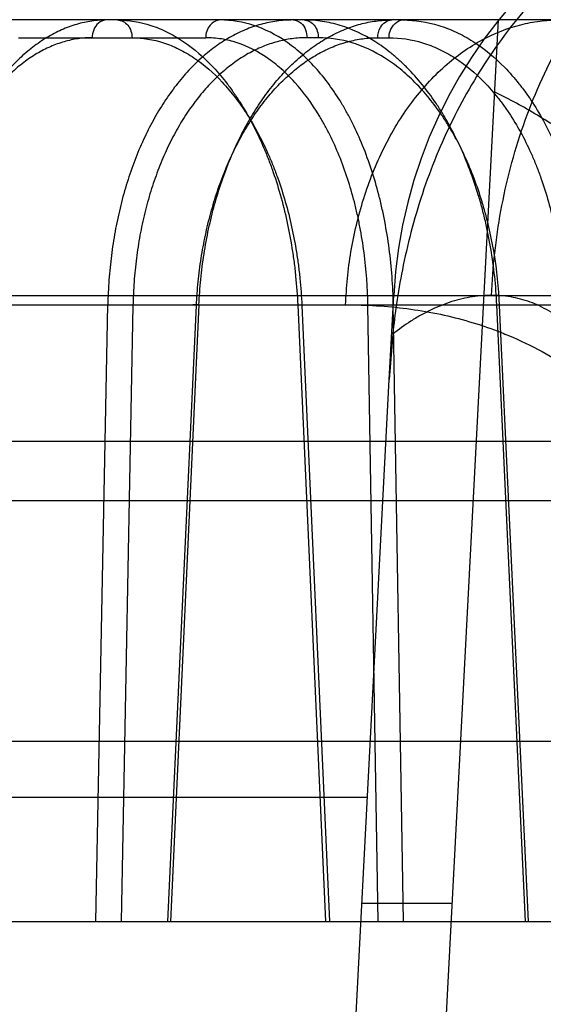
# Model space of a CAD drawing. Header units: millimetres. Extents: x 0 to 297, y 0 to 210.
# Tile 224 of 256: x 58.4069 to 58.4504, y 158.7246 to 158.8065. Entities that reach past the tile are written whole.
import ezdxf

# ---------------------------------------------------------------- set-up
doc = ezdxf.new("R2010")
doc.units = ezdxf.units.MM
doc.header["$LTSCALE"] = 16.335
doc.layers.get('0').update_dxf_attribs({"linetype": 'CONTINUOUS'})
for name, color, linetype in [('AXES_REF', 7, 'CONTINUOUS'), ('INTFCLR_1', 7, 'CONTINUOUS'), ('INTFCLR_144815', 7, 'CONTINUOUS')]:
    doc.layers.add(name, color=color, linetype=linetype)

msp = doc.modelspace()

# ---------------------------------------------------------------- linework, layer by layer
at = {"color": 7, "linetype": 'Continuous'}
for radius in [4.847914, 4.8475, 4.816457]:
    msp.add_circle((57.445731, 154.956478), radius, dxfattribs=at)
msp.add_arc((57.445731, 154.956478), 4.8, 278.277129, 261.722871, dxfattribs=at)
at = {"layer": 'AXES_REF', "color": 9, "linetype": 'Continuous'}
msp.add_circle((57.445731, 154.956478), 4.422256, dxfattribs=at)
at = {"layer": 'INTFCLR_1', "color": 6, "linetype": 'Continuous'}
msp.add_arc((58.20587, 158.741478), 0.299681, 10.89859, 42.70865, dxfattribs=at)
at = {"layer": 'INTFCLR_144815', "color": 9, "linetype": 'Continuous'}
for p, q in [((58.474472, 158.806478), (57.884118, 158.806478)), ((58.40683, 158.805004), (58.422386, 158.805004)), ((58.431742, 158.805004), (58.430808, 158.805004)), ((58.436689, 158.805004), (58.437622, 158.805004)), ((57.828875, 158.783572), (58.536398, 158.783572)), ((58.437646, 158.776576), (58.438013, 158.783572)), ((57.862061, 158.782787), (58.492913, 158.782787)), ((58.41326, 158.731478), (58.414252, 158.782787)), ((58.416343, 158.782734), (58.415355, 158.731478)), ((58.419241, 158.731478), (58.42162, 158.782734)), ((58.421826, 158.782787), (58.419448, 158.731478)), ((58.430033, 158.782787), (58.432347, 158.731478)), ((58.430033, 158.782787), (58.430653, 158.782786)), ((58.430381, 158.782734), (58.432689, 158.731478)), ((58.43798, 158.782787), (58.43587, 158.782734)), ((58.436732, 158.731478), (58.43587, 158.782734)), ((58.438839, 158.731478), (58.43798, 158.782787)), ((58.448977, 158.731478), (58.44658, 158.782787)), ((58.44658, 158.782787), (58.447129, 158.782779)), ((58.44921, 158.731478), (58.446817, 158.782734)), ((58.383347, 158.771435), (58.642618, 158.771435)), ((58.637619, 158.766478), (58.353325, 158.766478)), ((57.975916, 158.741827), (58.435825, 158.741827)), ((57.789428, 158.731478), (58.598447, 158.731478))]:
    msp.add_line(p, q, dxfattribs=at)
at = {"layer": 'INTFCLR_144815', "color": 6, "linetype": 'Continuous'}
for p, q in [((58.42837, 158.45628), (58.446723, 158.806478)), ((58.416343, 158.782734), (58.414252, 158.782787)), ((58.421826, 158.782787), (58.421311, 158.782776)), ((58.437931, 158.780339), (58.437646, 158.776576)), ((58.42087, 158.456478), (58.437646, 158.776576)), ((57.923601, 158.746478), (58.451609, 158.746478)), ((58.442873, 158.732998), (58.435362, 158.732998))]:
    msp.add_line(p, q, dxfattribs=at)
at = {"layer": 'INTFCLR_144815', "color": 9, "linetype": 'Continuous'}
msp.add_arc((58.477958, 158.781478), 0.04, 90, 177, dxfattribs=at)
at = {"layer": 'INTFCLR_144815', "color": 6, "linetype": 'Continuous'}
for points, knots in [([(58.477957, 158.821442), (58.477373, 158.821435), (58.476205, 158.821391), (58.474382, 158.821236), (58.472406, 158.820967), (58.47019, 158.820535), (58.467743, 158.819892), (58.465133, 158.819004), (58.462468, 158.817867), (58.459841, 158.8165), (58.457293, 158.814919), (58.454842, 158.813128), (58.45248, 158.811112), (58.450263, 158.808912), (58.448156, 158.806485), (58.446217, 158.803885), (58.444442, 158.801093), (58.442877, 158.798185), (58.441514, 158.79516), (58.440356, 158.792028), (58.439424, 158.788869), (58.438724, 158.785804), (58.438241, 158.782974), (58.438019, 158.781181), (58.437932, 158.780339)], [0, 0, 0, 0, 0.027878, 0.05574, 0.087236, 0.122967, 0.163432, 0.20781, 0.254418, 0.301516, 0.348941, 0.397337, 0.446208, 0.496944, 0.546208, 0.599397, 0.651565, 0.703903, 0.756798, 0.809723, 0.863078, 0.913823, 0.959626, 1, 1, 1, 1]), ([(58.414165, 158.806478), (58.413747, 158.806478), (58.4129, 158.806417), (58.411638, 158.80614), (58.410388, 158.805678), (58.409168, 158.805037), (58.407993, 158.804229), (58.406867, 158.803263), (58.405792, 158.80214), (58.404775, 158.800869), (58.403827, 158.799464), (58.402954, 158.797938), (58.40216, 158.796301), (58.401448, 158.794559), (58.400824, 158.792728), (58.400294, 158.790828), (58.399861, 158.788878), (58.399524, 158.786887), (58.399284, 158.784853), (58.39919, 158.78348), (58.399159, 158.782787)], [0, 0, 0, 0, 0.041088, 0.083148, 0.126567, 0.171705, 0.218169, 0.266481, 0.317278, 0.370673, 0.426277, 0.483762, 0.543301, 0.604983, 0.668615, 0.733291, 0.798809, 0.864831, 0.931751, 1, 1, 1, 1]), ([(58.429643, 158.806478), (58.429197, 158.806478), (58.428297, 158.806417), (58.426958, 158.806141), (58.425636, 158.80568), (58.424351, 158.805041), (58.423116, 158.804233), (58.421939, 158.803266), (58.420821, 158.802145), (58.419769, 158.800875), (58.418794, 158.799471), (58.417902, 158.797945), (58.417097, 158.796306), (58.416382, 158.794562), (58.415764, 158.792729), (58.415248, 158.790827), (58.414838, 158.788877), (58.414532, 158.786886), (58.41433, 158.784852), (58.414266, 158.78348), (58.414252, 158.782787)], [0, 0, 0, 0, 0.043194, 0.087125, 0.132121, 0.178502, 0.225887, 0.274796, 0.325876, 0.379098, 0.434399, 0.491365, 0.550269, 0.611196, 0.673936, 0.737597, 0.802047, 0.866953, 0.932769, 1, 1, 1, 1]), ([(58.421826, 158.782787), (58.421858, 158.783494), (58.42196, 158.784908), (58.422228, 158.787013), (58.42261, 158.789089), (58.423102, 158.791104), (58.423696, 158.793035), (58.424384, 158.79487), (58.425166, 158.796608), (58.426037, 158.798239), (58.426988, 158.799746), (58.42801, 158.801118), (58.429096, 158.802348), (58.430243, 158.803433), (58.431441, 158.804363), (58.432679, 158.805131), (58.433944, 158.805729), (58.435229, 158.806159), (58.436534, 158.806419), (58.437414, 158.806478), (58.437854, 158.806478)], [0, 0, 0, 0, 0.067999, 0.136127, 0.203843, 0.270675, 0.335246, 0.397829, 0.458869, 0.518242, 0.575333, 0.629936, 0.682363, 0.732785, 0.781413, 0.827874, 0.872474, 0.9155, 0.957738, 1, 1, 1, 1]), ([(58.463719, 158.785833), (58.46299, 158.78684), (58.461464, 158.788794), (58.458961, 158.791537), (58.456225, 158.794091), (58.453232, 158.796455), (58.449953, 158.79862), (58.447619, 158.79989), (58.446409, 158.800484)], [0, 0, 0, 0, 0.16283, 0.324446, 0.485909, 0.652461, 0.823504, 1, 1, 1, 1])]:
    msp.add_open_spline(points, degree=3, knots=knots, dxfattribs=at)
at = {"layer": 'INTFCLR_144815', "color": 9, "linetype": 'Continuous'}
for points, knots in [([(58.44614, 158.783572), (58.446237, 158.785927), (58.446767, 158.790723), (58.448612, 158.797791), (58.451579, 158.80454), (58.455604, 158.810551), (58.460498, 158.815452), (58.465974, 158.818981), (58.471681, 158.821034), (58.475551, 158.821478), (58.477409, 158.821478)], [0, 0, 0, 0, 0.130883, 0.266861, 0.404007, 0.538236, 0.666176, 0.785862, 0.896896, 1, 1, 1, 1]), ([(58.414165, 158.806478), (58.413916, 158.806478), (58.413223, 158.806189), (58.412958, 158.805441), (58.412951, 158.805004)], [0, 0, 0, 0, 0.362707, 1, 1, 1, 1]), ([(58.415055, 158.806478), (58.415991, 158.806478), (58.417427, 158.806237), (58.418982, 158.805595), (58.419866, 158.805118), (58.421233, 158.804259), (58.422716, 158.802948), (58.424007, 158.801407), (58.424731, 158.800413), (58.425818, 158.79877), (58.426747, 158.796974), (58.427534, 158.795074), (58.428043, 158.793715), (58.428837, 158.791218), (58.429402, 158.788621), (58.429732, 158.786336), (58.429913, 158.784765), (58.429998, 158.78358), (58.430033, 158.782787)], [0, 0, 0, 0, 0.092124, 0.140232, 0.165244, 0.190893, 0.299078, 0.357932, 0.388679, 0.420004, 0.551799, 0.586683, 0.622315, 0.694676, 0.844411, 0.88307, 0.921894, 1, 1, 1, 1]), ([(58.415055, 158.806478), (58.415373, 158.806478), (58.41606, 158.80609), (58.416263, 158.805373), (58.416268, 158.805004)], [0, 0, 0, 0, 0.46312, 1, 1, 1, 1]), ([(58.423599, 158.806478), (58.423281, 158.806478), (58.422594, 158.80609), (58.422391, 158.805373), (58.422386, 158.805004)], [0, 0, 0, 0, 0.46312, 1, 1, 1, 1]), ([(58.43798, 158.782787), (58.437952, 158.784351), (58.437782, 158.786681), (58.437351, 158.789357), (58.43704, 158.790846), (58.436528, 158.792973), (58.435758, 158.79535), (58.434754, 158.797582), (58.434134, 158.798765), (58.433205, 158.800376), (58.432134, 158.801857), (58.430913, 158.803139), (58.430115, 158.803888), (58.428699, 158.805004), (58.426484, 158.806152), (58.424541, 158.806478), (58.423599, 158.806478)], [0, 0, 0, 0, 0.15515, 0.231053, 0.268694, 0.305931, 0.447964, 0.515527, 0.548426, 0.580392, 0.699986, 0.728234, 0.755852, 0.808559, 0.906622, 1, 1, 1, 1]), ([(58.429643, 158.806478), (58.429883, 158.806478), (58.430561, 158.806176), (58.430802, 158.805439), (58.430808, 158.805004)], [0, 0, 0, 0, 0.356113, 1, 1, 1, 1]), ([(58.44658, 158.782787), (58.446508, 158.784354), (58.446262, 158.786688), (58.445729, 158.789359), (58.445358, 158.790847), (58.444751, 158.79298), (58.443861, 158.79536), (58.442731, 158.797584), (58.442038, 158.798766), (58.440997, 158.800384), (58.43981, 158.801865), (58.438479, 158.80314), (58.437604, 158.803891), (58.436055, 158.80501), (58.43434, 158.805826), (58.432828, 158.806231), (58.431834, 158.80642), (58.431078, 158.806478), (58.430576, 158.806478)], [0, 0, 0, 0, 0.150921, 0.225038, 0.261877, 0.298384, 0.438315, 0.505345, 0.538118, 0.570054, 0.690481, 0.719173, 0.747326, 0.801335, 0.902711, 0.927385, 0.951757, 1, 1, 1, 1]), ([(58.430576, 158.806478), (58.430884, 158.806478), (58.431553, 158.806076), (58.431737, 158.805371), (58.431742, 158.805004)], [0, 0, 0, 0, 0.456275, 1, 1, 1, 1]), ([(58.434018, 158.782787), (58.434031, 158.783148), (58.434069, 158.783874), (58.434192, 158.785342), (58.434538, 158.787954), (58.435409, 158.791654), (58.437079, 158.795863), (58.439345, 158.799616), (58.442105, 158.802683), (58.4452, 158.804901), (58.44796, 158.806004), (58.449874, 158.806365), (58.450924, 158.806462), (58.451441, 158.806478), (58.451697, 158.806478)], [0, 0, 0, 0, 0.033397, 0.067272, 0.136211, 0.276968, 0.41763, 0.553363, 0.680335, 0.796638, 0.902527, 0.952189, 0.976312, 1, 1, 1, 1]), ([(58.436689, 158.805004), (58.436693, 158.805299), (58.436828, 158.805975), (58.437478, 158.806478), (58.437854, 158.806478)], [0, 0, 0, 0, 0.43874, 1, 1, 1, 1]), ([(58.437622, 158.805004), (58.437625, 158.805188), (58.437703, 158.805835), (58.438314, 158.806478), (58.438788, 158.806478)], [0, 0, 0, 0, 0.279467, 1, 1, 1, 1]), ([(58.438788, 158.806478), (58.439787, 158.806478), (58.441311, 158.806242), (58.442973, 158.805597), (58.443911, 158.805119), (58.445345, 158.804266), (58.446902, 158.802959), (58.448254, 158.801409), (58.449004, 158.800414), (58.450123, 158.798776), (58.451074, 158.796978), (58.451868, 158.795075), (58.452377, 158.793716), (58.453161, 158.79122), (58.453697, 158.788621), (58.453989, 158.786336), (58.454141, 158.784765), (58.4542, 158.783579), (58.454217, 158.782787)], [0, 0, 0, 0, 0.096773, 0.146663, 0.172413, 0.198688, 0.308251, 0.367189, 0.397842, 0.428989, 0.559357, 0.59374, 0.628823, 0.699985, 0.847074, 0.885052, 0.923202, 1, 1, 1, 1]), ([(58.412951, 158.805004), (58.412562, 158.805004), (58.411777, 158.804948), (58.410609, 158.804694), (58.409458, 158.804274), (58.40833, 158.803691), (58.407235, 158.802951), (58.40618, 158.802058), (58.405171, 158.801021), (58.404217, 158.799845), (58.403322, 158.79854), (58.402493, 158.797115), (58.401737, 158.795579), (58.401058, 158.793944), (58.40046, 158.792221), (58.399949, 158.790421), (58.399527, 158.788559), (58.399199, 158.786647), (58.398965, 158.784701), (58.398874, 158.783392), (58.398845, 158.782734)], [0, 0, 0, 0, 0.040701, 0.082043, 0.12453, 0.168562, 0.214461, 0.262487, 0.312816, 0.36554, 0.420668, 0.478135, 0.537809, 0.599543, 0.663166, 0.728452, 0.795107, 0.862788, 0.931176, 1, 1, 1, 1]), ([(58.416268, 158.805004), (58.417149, 158.805004), (58.4185, 158.804778), (58.419964, 158.804174), (58.420797, 158.803726), (58.422084, 158.802918), (58.42348, 158.801686), (58.424697, 158.800237), (58.425378, 158.799303), (58.426403, 158.797759), (58.427279, 158.79607), (58.42802, 158.794285), (58.4285, 158.793007), (58.429249, 158.79066), (58.429782, 158.788219), (58.430094, 158.786071), (58.430266, 158.784594), (58.430347, 158.78348), (58.430381, 158.782734)], [0, 0, 0, 0, 0.092181, 0.140322, 0.165348, 0.191011, 0.299238, 0.358107, 0.388859, 0.420186, 0.551976, 0.586854, 0.622478, 0.694817, 0.844492, 0.883132, 0.921937, 1, 1, 1, 1]), ([(58.430808, 158.805004), (58.430392, 158.805004), (58.429555, 158.804949), (58.428314, 158.804695), (58.427094, 158.804276), (58.425903, 158.803694), (58.424751, 158.802954), (58.423646, 158.802062), (58.422595, 158.801024), (58.421606, 158.799849), (58.420685, 158.798543), (58.419839, 158.797117), (58.419072, 158.795581), (58.418392, 158.793946), (58.417801, 158.792222), (58.417305, 158.790422), (58.416907, 158.788559), (58.41661, 158.786647), (58.416416, 158.784701), (58.416356, 158.783391), (58.416343, 158.782734)], [0, 0, 0, 0, 0.042918, 0.08613, 0.13021, 0.175532, 0.222408, 0.271073, 0.321699, 0.374412, 0.429261, 0.486219, 0.545189, 0.606062, 0.668699, 0.732912, 0.798442, 0.864983, 0.932249, 1, 1, 1, 1]), ([(58.42162, 158.782734), (58.42165, 158.783393), (58.421746, 158.784704), (58.421993, 158.786653), (58.422343, 158.788566), (58.422792, 158.790429), (58.423337, 158.792229), (58.423975, 158.793952), (58.4247, 158.795587), (58.425508, 158.797123), (58.426394, 158.798548), (58.42735, 158.799853), (58.428371, 158.801028), (58.42945, 158.802065), (58.430579, 158.802956), (58.43175, 158.803695), (58.432956, 158.804277), (58.434186, 158.804695), (58.435433, 158.804948), (58.436272, 158.805004), (58.436689, 158.805004)], [0, 0, 0, 0, 0.067377, 0.134372, 0.200707, 0.266073, 0.330181, 0.39281, 0.453771, 0.512895, 0.57005, 0.625136, 0.678111, 0.728991, 0.777867, 0.824896, 0.870301, 0.91436, 0.957404, 1, 1, 1, 1]), ([(58.43587, 158.782734), (58.435845, 158.784205), (58.435688, 158.786395), (58.435284, 158.788911), (58.434994, 158.79031), (58.434514, 158.792309), (58.433793, 158.794543), (58.432852, 158.796641), (58.432271, 158.797754), (58.4314, 158.799268), (58.430396, 158.80066), (58.42925, 158.801865), (58.428501, 158.80257), (58.427174, 158.803618), (58.425482, 158.804493), (58.423714, 158.804932), (58.422826, 158.805004), (58.422386, 158.805004)], [0, 0, 0, 0, 0.15519, 0.231104, 0.26875, 0.30599, 0.44802, 0.51557, 0.548461, 0.580417, 0.699951, 0.728182, 0.755781, 0.808447, 0.906414, 0.953559, 1, 1, 1, 1]), ([(58.446817, 158.782734), (58.446749, 158.784208), (58.446516, 158.786402), (58.446012, 158.788913), (58.445662, 158.790311), (58.445089, 158.792316), (58.44425, 158.794554), (58.443186, 158.796644), (58.442533, 158.797755), (58.441552, 158.799276), (58.440434, 158.800668), (58.43918, 158.801866), (58.438356, 158.802572), (58.436898, 158.803624), (58.434642, 158.804699), (58.432691, 158.805004), (58.431742, 158.805004)], [0, 0, 0, 0, 0.150889, 0.224995, 0.261833, 0.298339, 0.438278, 0.505322, 0.538105, 0.570053, 0.690539, 0.719248, 0.747419, 0.801466, 0.902931, 1, 1, 1, 1]), ([(58.437622, 158.805004), (58.43856, 158.805004), (58.439991, 158.804783), (58.441552, 158.804176), (58.442432, 158.803727), (58.443778, 158.802925), (58.445239, 158.801696), (58.446508, 158.800239), (58.447212, 158.799304), (58.448261, 158.797764), (58.449153, 158.796074), (58.449897, 158.794285), (58.450374, 158.793007), (58.451109, 158.790661), (58.45161, 158.788218), (58.451883, 158.786071), (58.452024, 158.784594), (58.452079, 158.783479), (58.452094, 158.782734)], [0, 0, 0, 0, 0.09672, 0.146581, 0.172315, 0.198577, 0.308098, 0.367022, 0.39767, 0.428813, 0.559186, 0.593574, 0.628665, 0.699849, 0.846995, 0.884991, 0.92316, 1, 1, 1, 1]), ([(58.458026, 158.764618), (58.458055, 158.765631), (58.45803, 158.76714), (58.457873, 158.768884), (58.457749, 158.769857), (58.457533, 158.771253), (58.457188, 158.772824), (58.456655, 158.77453), (58.456071, 158.776071), (58.455376, 158.777493), (58.454571, 158.778769), (58.45375, 158.779879), (58.452636, 158.78107), (58.451382, 158.782019), (58.450339, 158.782602), (58.449295, 158.783065), (58.448206, 158.783377), (58.447095, 158.783538), (58.445968, 158.783599), (58.444531, 158.78349), (58.442806, 158.78308), (58.441389, 158.782514), (58.440264, 158.781934), (58.439178, 158.781282), (58.438412, 158.780725), (58.437931, 158.780339)], [0, 0, 0, 0, 0.089672, 0.13342, 0.155068, 0.176549, 0.258449, 0.297242, 0.334711, 0.404351, 0.436928, 0.468214, 0.526494, 0.58071, 0.606754, 0.632119, 0.681735, 0.70648, 0.731397, 0.781622, 0.833393, 0.887887, 0.916328, 0.945414, 1, 1, 1, 1]), ([(58.434018, 158.782787), (58.43572, 158.782786), (58.439093, 158.782587), (58.443226, 158.781759), (58.446001, 158.780856), (58.449086, 158.779641), (58.451292, 158.778442), (58.452989, 158.777261)], [0, 0, 0, 0, 0.254718, 0.503878, 0.628234, 0.69073, 1, 1, 1, 1])]:
    msp.add_open_spline(points, degree=3, knots=knots, dxfattribs=at)

doc.saveas('drawing.dxf')
